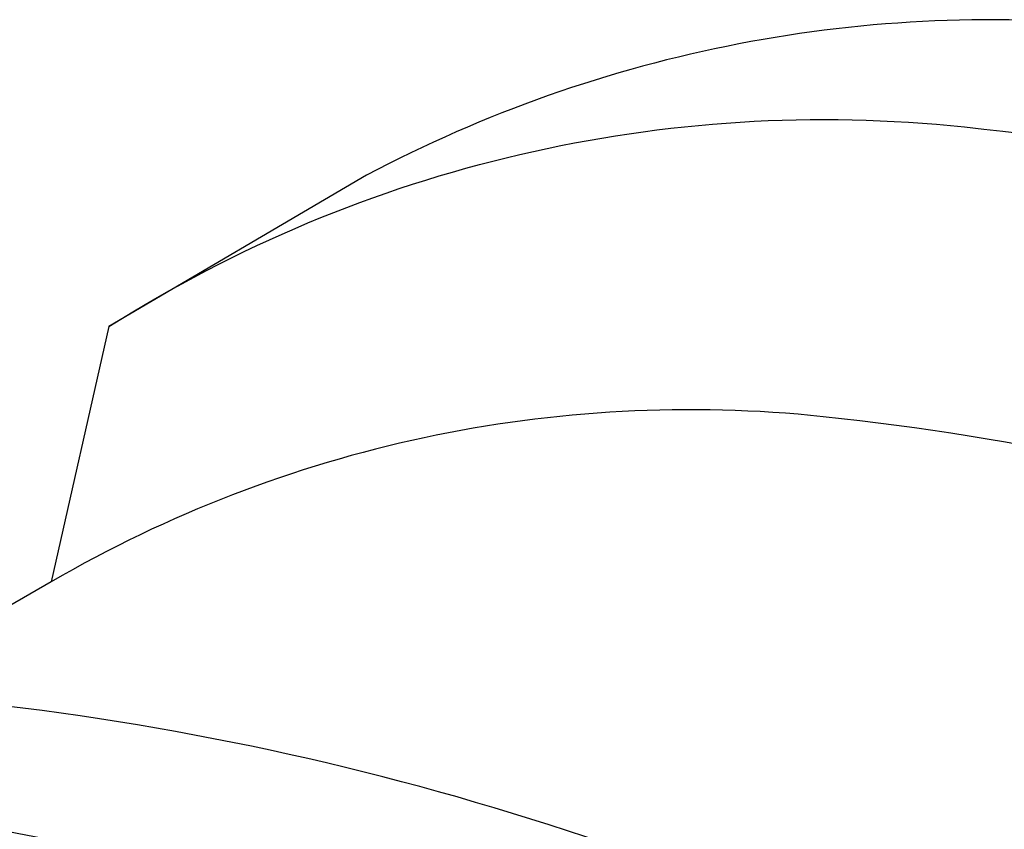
# Model space of a CAD drawing. Extents: x -19547 to -11561, y 2096 to 5601.
# Tile 16 of 168: x -19175 to -19148, y 3349 to 3371. Entities that reach past the tile are written whole.
import ezdxf

# ---------------------------------------------------------------- set-up
doc = ezdxf.new("R2010")
doc.units = 0
doc.header["$MEASUREMENT"] = 0
doc.layers.add('TANK', color=2, linetype='CONTINUOUS')

msp = doc.modelspace()

# ---------------------------------------------------------------- linework, layer by layer
at = {"layer": 'TANK', "elevation": 0}
for points in [[(-19032.942, 3213.325, 0.03226), (-19032.382, 3223.767, 0.071312), (-19037.965, 3259.902, 0.019282), (-19042.935, 3274.215, 0.038312), (-19055.999, 3301.303, 0.044515), (-19076.102, 3329.851, 0.013151), (-19082.995, 3337.554, 0.071312), (-19111.605, 3360.321, 0.106395), (-19144.032, 3370.987, 0.149431), (-19165.394, 3366.859), (-19172.567, 3362.643), (-19174.178, 3355.53)], [(-19172.567, 3362.643, -0.16913), (-19148.732, 3368.206, -0.106395), (-19116.306, 3357.54, -0.071312), (-19087.696, 3334.773, -0.016688), (-19079.057, 3324.908, -0.040957), (-19060.7, 3298.522, -0.038238), (-19047.657, 3271.489, -0.019356), (-19042.665, 3257.121, -0.071312), (-19037.082, 3220.987, -0.032043), (-19037.634, 3210.615, -0.032043)], [(-19047.775, 3204.758, 0.049983), (-19046.407, 3220.092, 0.071312), (-19051.72, 3254.478, 0.017305), (-19055.917, 3266.72, 0.040291), (-19068.882, 3293.876, 0.057637), (-19094.584, 3328.316, 0.071312), (-19121.81, 3349.982, 0.106395), (-19152.668, 3360.132, 0.159299), (-19174.178, 3355.53), (-19179.605, 3352.397)], [(-19065.483, 3194.538, 0.03226), (-19064.923, 3204.98, 0.071312), (-19070.506, 3241.114, 0.019282), (-19075.476, 3255.428, 0.038312), (-19088.54, 3282.515, 0.044515), (-19108.643, 3311.064, 0.013151), (-19115.536, 3318.766, 0.071312), (-19144.146, 3341.533, 0.106395), (-19176.573, 3352.199, 0.149431), (-19197.935, 3348.071), (-19205.108, 3343.856), (-19206.719, 3336.742)], [(-19065.483, 3194.538, 0.03226), (-19064.923, 3204.98, 0.071312), (-19070.506, 3241.114, 0.019282), (-19075.476, 3255.428, 0.038312), (-19088.54, 3282.515, 0.044515), (-19108.643, 3311.064, 0.013151), (-19115.536, 3318.766, 0.071312), (-19144.146, 3341.533, 0.106395), (-19176.573, 3352.199, 0.149431), (-19197.935, 3348.071), (-19205.108, 3343.856), (-19206.719, 3336.742)], [(-19205.108, 3343.856, -0.16913), (-19181.273, 3349.419, -0.106395), (-19148.846, 3338.753, -0.071312), (-19120.236, 3315.986, -0.016688), (-19111.598, 3306.121, -0.040957), (-19093.241, 3279.735, -0.038238), (-19080.198, 3252.701, -0.019356), (-19075.206, 3238.334, -0.071312), (-19069.623, 3202.199, -0.032043), (-19070.175, 3191.828, -0.032043)], [(-19205.108, 3343.856, -0.16913), (-19181.273, 3349.419, -0.106395), (-19148.846, 3338.753, -0.071312), (-19120.236, 3315.986, -0.016688), (-19111.598, 3306.121, -0.040957), (-19093.241, 3279.735, -0.038238), (-19080.198, 3252.701, -0.019356), (-19075.206, 3238.334, -0.071312), (-19069.623, 3202.199, -0.032043), (-19070.175, 3191.828, -0.032043)]]:
    msp.add_lwpolyline(points, format="xyb", dxfattribs=at)

doc.saveas('drawing.dxf')
